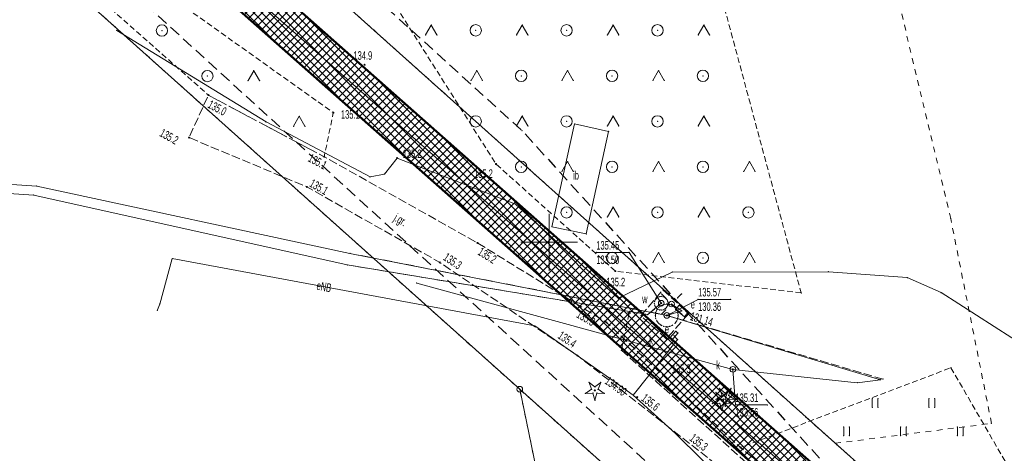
# Model space of a CAD drawing. Extents: x 6456700 to 6518119, y 5963420 to 5980059.
# Tile 110 of 256: x 6512072 to 6512159, y 5964630 to 5964669. Entities that reach past the tile are written whole.
import ezdxf
from ezdxf.enums import TextEntityAlignment as Align

# ---------------------------------------------------------------- set-up
doc = ezdxf.new("R2010")
doc.units = 0
doc.header["$MEASUREMENT"] = 0
for name, pattern in [('L_0_03', [1, 0.5, -0.5]), ('L_0_04', [1.5, 1, -0.5]), ('L_0_52', [1, 0.75, -0.25]), ('L_0_5A', [0.75, 0.5, -0.25])]:
    doc.linetypes.add(name, pattern=pattern)
doc.layers.get('0').update_dxf_attribs({"color": 2, "linetype": 'CONTINUOUS', "lineweight": 5})
for name, color, linetype, lineweight in [('18mm Kreska ciągła', 7, 'CONTINUOUS', 18), ('202_punkt_graniczny', 7, 'CONTINUOUS', 18), ('218_kontur_uzytku_gruntowego', 96, 'L_0_03', 18), ('219_dzialka_ewidencyjna', 7, 'CONTINUOUS', 18), ('50mm Kreska ciągła', 7, 'CONTINUOUS', 50), ('9mm Kreska ciągła', 252, 'CONTINUOUS', 9), ('drzewo_iglaste', 7, 'CONTINUOUS', 18), ('inna_budowla', 7, 'CONTINUOUS', 18), ('inna_budowla_Atr17', 7, 'CONTINUOUS', 18), ('jezdnia', 7, 'CONTINUOUS', 18), ('jezdnia_Atr17', 7, 'CONTINUOUS', 18), ('komora_podziemna', 7, 'CONTINUOUS', 18), ('komora_podziemna_Atr17', 7, 'CONTINUOUS', 18), ('latarnia', 7, 'CONTINUOUS', 18), ('ogrodzenie_trwale', 7, 'CONTINUOUS', 18), ('pikieta_naturalna', 7, 'CONTINUOUS', 18), ('pikieta_naturalna_Atr2', 7, 'CONTINUOUS', 18), ('przewod_elektroenergetyczny_podziemny', 7, 'CONTINUOUS', 18), ('przewod_elektroenergetyczny_podziemny_Atr1', 7, 'CONTINUOUS', 18), ('przewod_kanalizacyjny', 7, 'CONTINUOUS', 18), ('przewod_kanalizacyjny___ob__projektowany', 7, 'CONTINUOUS', 18), ('przewod_wodociagowy', 7, 'CONTINUOUS', 18), ('przewod_wodociagowy___ob__projektowany', 7, 'CONTINUOUS', 18), ('rzedna', 7, 'CONTINUOUS', 18), ('rzedna_Atr2', 7, 'CONTINUOUS', 18), ('rzedna_Atr3', 7, 'CONTINUOUS', 18), ('siatka_krzyrzy', 7, 'CONTINUOUS', 18), ('studnia_kanalizacyjna', 7, 'CONTINUOUS', 18), ('studnia_kanalizacyjna_Atr17', 7, 'CONTINUOUS', 18), ('szafa_elektroenergetyczna_lub_kontener', 7, 'CONTINUOUS', 18), ('szafa_elektroenergetyczna_lub_kontener_Atr17', 7, 'CONTINUOUS', 18), ('teren_zalesiony', 7, 'CONTINUOUS', 18), ('trawnik', 7, 'CONTINUOUS', 18), ('Zakres', 7, 'CONTINUOUS', 18)]:
    doc.layers.add(name, color=color, linetype=linetype, lineweight=lineweight)
doc.styles.get("Standard").update_dxf_attribs({"font": 'txt', "width": 0.75})

# ---------------------------------------------------------------- blocks, each defined once
blk = doc.blocks.new('mdcp_nowa')
at = {"layer": 'drzewo_iglaste', "linetype": 'Continuous', "lineweight": 18, "true_color": 0x009900}
for points in [[(6494854.03, 5981086.93, 1), (6494854.03, 5981087.03, 1)], [(6494865.51, 5981086.4, 1), (6494865.51, 5981086.5, 1)], [(6494865.2, 5981086.04, 1), (6494865.2, 5981086.14, 1)]]:
    blk.add_hatch(color=94, dxfattribs=at).paths.add_polyline_path(points)
at = {"layer": 'pikieta_naturalna', "linetype": 'Continuous', "lineweight": 18, "true_color": 0x000000}
for points in [[(6494833.76, 5981115.555, 1), (6494833.76, 5981115.645, 1)], [(6494820.02, 5981112.885, 1), (6494820.02, 5981112.975, 1)], [(6494831.01, 5981111.345, 1), (6494831.01, 5981111.435, 1)], [(6494818.31, 5981109.155, 1), (6494818.31, 5981109.245, 1)], [(6494830.21, 5981107.475, 1), (6494830.21, 5981107.565, 1)], [(6494836.62, 5981107.355, 1), (6494836.62, 5981107.445, 1)], [(6494845.33, 5981106.835, 1), (6494845.33, 5981106.925, 1)], [(6494828.68, 5981104.825, 1), (6494828.68, 5981104.915, 1)], [(6494843.7, 5981099.895, 1), (6494843.7, 5981099.985, 1)], [(6494840.38, 5981098.185, 1), (6494840.38, 5981098.275, 1)], [(6494855.83, 5981097.425, 1), (6494855.83, 5981097.515, 1)], [(6494855.06, 5981092.905, 1), (6494855.06, 5981092.995, 1)], [(6494852.5, 5981089.995, 1), (6494852.5, 5981090.085, 1)], [(6494860.01, 5981089.145, 1), (6494860.01, 5981089.235, 1)], [(6494857.76, 5981086.345, 1), (6494857.76, 5981086.435, 1)], [(6494866.84, 5981081.915, 1), (6494866.84, 5981082.005, 1)]]:
    blk.add_hatch(color=18, dxfattribs=at).paths.add_polyline_path(points)
at = {"layer": 'rzedna', "linetype": 'Continuous', "lineweight": 18, "true_color": 0x000000}
for points in [[(6494859.87, 5981094.595, 1), (6494859.87, 5981094.685, 1)], [(6494860.36, 5981093.525, 1), (6494860.36, 5981093.615, 1)], [(6494866.18, 5981088.785, 1), (6494866.18, 5981088.875, 1)], [(6494855.91, 5981087.585, 1), (6494855.91, 5981087.675, 1)]]:
    blk.add_hatch(color=18, dxfattribs=at).paths.add_polyline_path(points)
at = {"layer": '202_punkt_graniczny', "color": 7, "linetype": 'Continuous', "lineweight": 18}
blk.add_circle((6494847.42, 5981087.08), 0.25, dxfattribs=at)
at = {"layer": '202_punkt_graniczny'}
blk.add_point((6494847.42, 5981087.08), dxfattribs=at)
at = {"layer": '218_kontur_uzytku_gruntowego', "lineweight": 18, "flags": 128}
for points in [[(6494885.35, 5981102.08), (6494875.689, 5981142.38)], [(6494875.19, 5981082.33), (6494810.28, 5981140.37)], [(6494800.28, 5981129.22), (6494847.42, 5981087.08)], [(6494888.94, 5981084.08), (6494885.35, 5981102.08)], [(6494847.42, 5981087.08), (6494874.6, 5981062.79)], [(6494854.86, 5981051.1), (6494847.42, 5981087.08)], [(6494875.19, 5981082.33), (6494888.94, 5981084.08)], [(6494884.63, 5981073.89), (6494875.19, 5981082.33)]]:
    blk.add_lwpolyline(points, dxfattribs=at)
at = {"layer": '218_kontur_uzytku_gruntowego'}
for p in [(6494885.35, 5981102.08), (6494885.35, 5981102.08), (6494847.42, 5981087.08), (6494847.42, 5981087.08), (6494847.42, 5981087.08), (6494847.42, 5981087.08), (6494888.94, 5981084.08), (6494888.94, 5981084.08), (6494875.19, 5981082.33), (6494875.19, 5981082.33), (6494875.19, 5981082.33), (6494875.19, 5981082.33)]:
    blk.add_point(p, dxfattribs=at)
at = {"layer": '219_dzialka_ewidencyjna', "color": 3, "linetype": 'Continuous', "lineweight": 18, "flags": 128}
for points in [[(6494810.28, 5981140.37), (6494884.63, 5981073.89)], [(6494800.28, 5981129.22), (6494847.42, 5981087.08)], [(6494847.42, 5981087.08), (6494874.6, 5981062.79)], [(6494847.42, 5981087.08), (6494854.86, 5981051.1)]]:
    blk.add_lwpolyline(points, dxfattribs=at)
at = {"layer": '219_dzialka_ewidencyjna', "color": 3}
blk.add_point((6494847.42, 5981087.08), dxfattribs=at)
blk.add_point((6494847.42, 5981087.08), dxfattribs=at)
blk.add_point((6494847.42, 5981087.08), dxfattribs=at)
at = {"layer": 'drzewo_iglaste', "color": 94, "linetype": 'Continuous', "lineweight": 13, "flags": 128}
for points in [[(6494853.202, 5981086.712), (6494853.747, 5981087.073)], [(6494853.747, 5981087.073), (6494853.518, 5981087.686)], [(6494853.518, 5981087.686), (6494854.03, 5981087.279)], [(6494854.03, 5981087.279), (6494854.542, 5981087.686)], [(6494854.542, 5981087.686), (6494854.313, 5981087.073)], [(6494854.313, 5981087.073), (6494854.858, 5981086.712)], [(6494865.227, 5981086.543), (6494864.998, 5981087.156)], [(6494864.998, 5981087.156), (6494865.51, 5981086.749)], [(6494865.51, 5981086.749), (6494866.022, 5981087.156)], [(6494866.022, 5981087.156), (6494865.793, 5981086.543)], [(6494853.855, 5981086.74), (6494853.202, 5981086.712)], [(6494854.03, 5981086.11), (6494853.855, 5981086.74)], [(6494854.205, 5981086.74), (6494854.03, 5981086.11)], [(6494854.858, 5981086.712), (6494854.205, 5981086.74)], [(6494864.682, 5981086.182), (6494865.227, 5981086.543)], [(6494865.335, 5981086.21), (6494864.682, 5981086.182)], [(6494864.917, 5981086.183), (6494864.688, 5981086.796)], [(6494864.688, 5981086.796), (6494865.2, 5981086.389)], [(6494865.2, 5981086.389), (6494865.712, 5981086.796)], [(6494865.51, 5981085.58), (6494865.335, 5981086.21)], [(6494865.712, 5981086.796), (6494865.483, 5981086.183)], [(6494865.685, 5981086.21), (6494865.51, 5981085.58)], [(6494866.338, 5981086.182), (6494865.685, 5981086.21)], [(6494865.793, 5981086.543), (6494866.338, 5981086.182)], [(6494864.372, 5981085.822), (6494864.917, 5981086.183)], [(6494865.025, 5981085.85), (6494864.372, 5981085.822)], [(6494865.2, 5981085.22), (6494865.025, 5981085.85)], [(6494865.375, 5981085.85), (6494865.2, 5981085.22)], [(6494866.028, 5981085.822), (6494865.375, 5981085.85)], [(6494865.483, 5981086.183), (6494866.028, 5981085.822)]]:
    blk.add_lwpolyline(points, dxfattribs=at)
at = {"layer": 'drzewo_iglaste', "color": 94, "linetype": 'Continuous', "lineweight": 18}
for centre in [(6494854.03, 5981086.98), (6494865.51, 5981086.45), (6494865.2, 5981086.09)]:
    blk.add_circle(centre, 0.05, dxfattribs=at)
at = {"layer": 'drzewo_iglaste'}
for p in [(6494853.518, 5981087.686), (6494853.518, 5981087.686), (6494853.747, 5981087.073), (6494853.747, 5981087.073), (6494854.03, 5981087.279), (6494854.03, 5981087.279), (6494854.313, 5981087.073), (6494854.313, 5981087.073), (6494854.542, 5981087.686), (6494854.542, 5981087.686), (6494864.998, 5981087.156), (6494864.998, 5981087.156), (6494866.022, 5981087.156), (6494866.022, 5981087.156), (6494853.202, 5981086.712), (6494853.202, 5981086.712), (6494853.855, 5981086.74), (6494853.855, 5981086.74), (6494854.03, 5981086.98), (6494854.205, 5981086.74), (6494854.205, 5981086.74), (6494854.858, 5981086.712), (6494854.858, 5981086.712), (6494864.688, 5981086.796), (6494864.688, 5981086.796), (6494865.2, 5981086.389), (6494865.2, 5981086.389), (6494865.227, 5981086.543), (6494865.227, 5981086.543), (6494865.335, 5981086.21), (6494865.335, 5981086.21), (6494865.51, 5981086.749), (6494865.51, 5981086.749), (6494865.51, 5981086.45), (6494865.685, 5981086.21), (6494865.685, 5981086.21), (6494865.712, 5981086.796), (6494865.712, 5981086.796), (6494865.793, 5981086.543), (6494865.793, 5981086.543), (6494854.03, 5981086.11), (6494854.03, 5981086.11), (6494864.372, 5981085.822), (6494864.372, 5981085.822), (6494864.682, 5981086.182), (6494864.682, 5981086.182), (6494864.917, 5981086.183), (6494864.917, 5981086.183), (6494865.025, 5981085.85), (6494865.025, 5981085.85), (6494865.2, 5981086.09), (6494865.375, 5981085.85), (6494865.375, 5981085.85), (6494865.483, 5981086.183), (6494865.483, 5981086.183), (6494865.51, 5981085.58), (6494865.51, 5981085.58), (6494866.028, 5981085.822), (6494866.028, 5981085.822), (6494866.338, 5981086.182), (6494866.338, 5981086.182), (6494865.2, 5981085.22), (6494865.2, 5981085.22)]:
    blk.add_point(p, dxfattribs=at)
at = {"layer": 'inna_budowla', "color": 7, "linetype": 'Continuous', "lineweight": 18, "flags": 128}
blk.add_lwpolyline([(6494855.24, 5981109.74), (6494853.27, 5981100.73), (6494850.25, 5981101.37), (6494852.25, 5981110.4)], close=True, dxfattribs=at)
at = {"layer": 'inna_budowla'}
for p in [(6494852.25, 5981110.4), (6494855.24, 5981109.74), (6494850.25, 5981101.37), (6494853.27, 5981100.73)]:
    blk.add_point(p, dxfattribs=at)
at = {"layer": 'jezdnia', "color": 7, "linetype": 'L_0_52', "lineweight": 18, "flags": 128}
blk.add_lwpolyline([(6494882.58, 5981059.01), (6494875.27, 5981069.54), (6494873.23, 5981071.73), (6494864.31, 5981080.79), (6494852.5, 5981090.04), (6494840.38, 5981098.23), (6494828.68, 5981104.87), (6494818.31, 5981109.2), (6494820.02, 5981112.93), (6494830.21, 5981107.52), (6494843.7, 5981099.94), (6494855.06, 5981092.95), (6494866.84, 5981081.96), (6494875.24, 5981075.18), (6494884.95, 5981060.87)], close=True, dxfattribs=at)
at = {"layer": 'jezdnia'}
for p in [(6494820.02, 5981112.93), (6494818.31, 5981109.2), (6494830.21, 5981107.52), (6494828.68, 5981104.87), (6494843.7, 5981099.94), (6494840.38, 5981098.23), (6494855.06, 5981092.95), (6494852.5, 5981090.04), (6494866.84, 5981081.96)]:
    blk.add_point(p, dxfattribs=at)
at = {"layer": 'komora_podziemna', "color": 1, "linetype": 'Continuous', "lineweight": 18, "flags": 128}
blk.add_lwpolyline([(6494861.34, 5981092.01), (6494860.8, 5981091.39), (6494860.61, 5981091.56), (6494861.15, 5981092.18)], close=True, dxfattribs=at)
at = {"layer": 'komora_podziemna', "color": 5, "linetype": 'Continuous', "lineweight": 13}
blk.add_circle((6494859.87, 5981094.64), 0.25, dxfattribs=at)
at = {"layer": 'komora_podziemna'}
for p in [(6494859.87, 5981094.64), (6494860.61, 5981091.56), (6494861.15, 5981092.18), (6494861.34, 5981092.01), (6494860.8, 5981091.39)]:
    blk.add_point(p, dxfattribs=at)
at = {"layer": 'latarnia', "color": 7, "linetype": 'Continuous', "lineweight": 13, "flags": 128}
for points in [[(6494860.25, 5981095.101), (6494859.897, 5981095.454)], [(6494861.311, 5981095.101), (6494861.664, 5981095.454)], [(6494860.25, 5981094.04), (6494859.897, 5981093.687)], [(6494861.311, 5981094.04), (6494861.664, 5981093.687)]]:
    blk.add_lwpolyline(points, dxfattribs=at)
at = {"layer": 'latarnia', "color": 7, "linetype": 'Continuous', "lineweight": 13}
blk.add_circle((6494860.78, 5981094.57), 0.25, dxfattribs=at)
at = {"layer": 'latarnia'}
for p in [(6494859.897, 5981095.454), (6494860.25, 5981095.101), (6494861.311, 5981095.101), (6494861.664, 5981095.454), (6494860.25, 5981094.04), (6494860.78, 5981094.57), (6494861.311, 5981094.04), (6494859.897, 5981093.687), (6494861.664, 5981093.687)]:
    blk.add_point(p, dxfattribs=at)
at = {"layer": 'ogrodzenie_trwale'}
for p in [(6494860.02, 5981095.82), (6494858.08, 5981093.54), (6494862.29, 5981093.74), (6494860.32, 5981091.5)]:
    blk.add_point(p, dxfattribs=at)
at = {"layer": 'pikieta_naturalna', "color": 7, "linetype": 'Continuous', "lineweight": 18}
for centre in [(6494833.76, 5981115.6), (6494820.02, 5981112.93), (6494831.01, 5981111.39), (6494818.31, 5981109.2), (6494830.21, 5981107.52), (6494836.62, 5981107.4), (6494845.33, 5981106.88), (6494828.68, 5981104.87), (6494843.7, 5981099.94), (6494840.38, 5981098.23), (6494855.83, 5981097.47), (6494855.06, 5981092.95), (6494852.5, 5981090.04), (6494860.01, 5981089.19), (6494857.76, 5981086.39), (6494866.84, 5981081.96)]:
    blk.add_circle(centre, 0.045, dxfattribs=at)
at = {"layer": 'pikieta_naturalna'}
for p in [(6494833.76, 5981115.6), (6494820.02, 5981112.93), (6494831.01, 5981111.39), (6494818.31, 5981109.2), (6494830.21, 5981107.52), (6494836.62, 5981107.4), (6494845.33, 5981106.88), (6494828.68, 5981104.87), (6494843.7, 5981099.94), (6494840.38, 5981098.23), (6494855.83, 5981097.47), (6494855.06, 5981092.95), (6494852.5, 5981090.04), (6494860.01, 5981089.19), (6494857.76, 5981086.39), (6494866.84, 5981081.96)]:
    blk.add_point(p, dxfattribs=at)
at = {"layer": 'przewod_elektroenergetyczny_podziemny', "color": 1, "linetype": 'Continuous', "lineweight": 18, "flags": 128}
for points in [[(6494811.95, 5981118.62), (6494825.09, 5981110.58), (6494834.24, 5981105.74), (6494835.51, 5981105.99), (6494836.62, 5981107.4), (6494847.04, 5981103.36), (6494856.09, 5981095.08), (6494860.84, 5981097.38), (6494874.59, 5981097.41), (6494881.52, 5981096.9), (6494884.5, 5981095.58), (6494898.51, 5981086.63), (6494903.91, 5981085.06), (6494904.59, 5981085.03)], [(6494848.76, 5981092.64), (6494816.83, 5981098.57), (6494815.74, 5981094.57), (6494815.51, 5981094.01)], [(6494860.36, 5981093.57), (6494861.68, 5981093.96), (6494860.78, 5981094.57)], [(6494855.91, 5981087.63), (6494848.76, 5981092.64)], [(6494860.99, 5981091.79), (6494861.31, 5981091.45), (6494857.41, 5981086.55)], [(6494861.13, 5981083.19), (6494857.41, 5981086.55), (6494855.91, 5981087.63)], [(6494871.11, 5981073.38), (6494868.17, 5981076.26), (6494861.13, 5981083.19)]]:
    blk.add_lwpolyline(points, dxfattribs=at)
at = {"layer": 'przewod_elektroenergetyczny_podziemny'}
for p in [(6494811.95, 5981118.62), (6494825.09, 5981110.58), (6494836.62, 5981107.4), (6494834.24, 5981105.74), (6494835.51, 5981105.99), (6494847.04, 5981103.36), (6494816.83, 5981098.57), (6494860.84, 5981097.38), (6494874.59, 5981097.41), (6494881.52, 5981096.9), (6494856.09, 5981095.08), (6494884.5, 5981095.58), (6494815.51, 5981094.01), (6494815.74, 5981094.57), (6494860.78, 5981094.57), (6494860.36, 5981093.57), (6494861.68, 5981093.96), (6494848.76, 5981092.64), (6494848.76, 5981092.64), (6494860.99, 5981091.79), (6494861.31, 5981091.45), (6494855.91, 5981087.63), (6494855.91, 5981087.63), (6494857.41, 5981086.55), (6494857.41, 5981086.55), (6494861.13, 5981083.19), (6494861.13, 5981083.19)]:
    blk.add_point(p, dxfattribs=at)
at = {"layer": 'przewod_kanalizacyjny', "color": 34, "linetype": 'Continuous', "lineweight": 18, "flags": 128}
for points in [[(6494702.78, 5981139.34), (6494717.78, 5981133.25), (6494741.48, 5981120.97), (6494799.16, 5981105.32), (6494804.91, 5981104.94), (6494832.47, 5981099.02), (6494860.36, 5981093.57)], [(6494838.36, 5981096.41), (6494866.18, 5981088.83)], [(6494879.18, 5981087.91), (6494860.36, 5981093.57)], [(6494866.18, 5981088.83), (6494877.12, 5981087.65), (6494879.18, 5981087.91)]]:
    blk.add_lwpolyline(points, dxfattribs=at)
at = {"layer": 'przewod_kanalizacyjny'}
for p in [(6494804.91, 5981104.94), (6494832.47, 5981099.02), (6494838.36, 5981096.41), (6494860.36, 5981093.57), (6494860.36, 5981093.57), (6494866.18, 5981088.83), (6494866.18, 5981088.83), (6494877.12, 5981087.65), (6494879.18, 5981087.91), (6494879.18, 5981087.91)]:
    blk.add_point(p, dxfattribs=at)
at = {"layer": 'przewod_kanalizacyjny___ob__projektowany', "color": 34, "linetype": 'L_0_52', "lineweight": 18, "flags": 128}
for points in [[(6494832.47, 5981099.02), (6494860.36, 5981093.57)], [(6494858.08, 5981093.54), (6494860.02, 5981095.82)], [(6494860.02, 5981095.82), (6494862.29, 5981093.74)], [(6494860.32, 5981091.5), (6494858.08, 5981093.54)], [(6494862.29, 5981093.74), (6494860.32, 5981091.5)], [(6494879.38, 5981087.97), (6494860.36, 5981093.57)]]:
    blk.add_lwpolyline(points, dxfattribs=at)
blk.add_lwpolyline([(6494861.36, 5981093.57), (6494861.33, 5981093.31), (6494861.23, 5981093.07), (6494861.07, 5981092.86), (6494860.86, 5981092.7), (6494860.62, 5981092.6), (6494860.36, 5981092.57), (6494860.1, 5981092.6), (6494859.86, 5981092.7), (6494859.65, 5981092.86), (6494859.49, 5981093.07), (6494859.39, 5981093.31), (6494859.36, 5981093.57), (6494859.39, 5981093.83), (6494859.49, 5981094.07), (6494859.65, 5981094.28), (6494859.86, 5981094.44), (6494860.1, 5981094.54), (6494860.36, 5981094.57), (6494860.62, 5981094.54), (6494860.86, 5981094.44), (6494861.07, 5981094.28), (6494861.23, 5981094.07), (6494861.33, 5981093.83)], close=True, dxfattribs=at)
at = {"layer": 'przewod_kanalizacyjny___ob__projektowany'}
for p in [(6494832.47, 5981099.02), (6494860.02, 5981095.82), (6494860.02, 5981095.82), (6494859.49, 5981094.07), (6494859.65, 5981094.28), (6494859.86, 5981094.44), (6494860.1, 5981094.54), (6494860.36, 5981094.57), (6494860.62, 5981094.54), (6494860.86, 5981094.44), (6494861.07, 5981094.28), (6494861.23, 5981094.07), (6494858.08, 5981093.54), (6494858.08, 5981093.54), (6494859.36, 5981093.57), (6494859.39, 5981093.83), (6494859.39, 5981093.31), (6494860.36, 5981093.57), (6494860.36, 5981093.57), (6494861.33, 5981093.83), (6494861.33, 5981093.31), (6494861.36, 5981093.57), (6494862.29, 5981093.74), (6494862.29, 5981093.74), (6494859.49, 5981093.07), (6494859.65, 5981092.86), (6494859.86, 5981092.7), (6494860.1, 5981092.6), (6494860.36, 5981092.57), (6494860.62, 5981092.6), (6494860.86, 5981092.7), (6494861.07, 5981092.86), (6494861.23, 5981093.07), (6494860.32, 5981091.5), (6494860.32, 5981091.5), (6494879.38, 5981087.97)]:
    blk.add_point(p, dxfattribs=at)
at = {"layer": 'przewod_wodociagowy', "color": 5, "linetype": 'Continuous', "lineweight": 18, "flags": 128}
blk.add_lwpolyline([(6494703.34, 5981138.46), (6494703.87, 5981138.26), (6494717.48, 5981132.38), (6494741.28, 5981120.23), (6494798.93, 5981104.51), (6494804.64, 5981104.15), (6494832.23, 5981098.01), (6494858.69, 5981093.65), (6494859.87, 5981094.64)], dxfattribs=at)
at = {"layer": 'przewod_wodociagowy'}
for p in [(6494804.64, 5981104.15), (6494832.23, 5981098.01), (6494859.87, 5981094.64), (6494858.69, 5981093.65)]:
    blk.add_point(p, dxfattribs=at)
at = {"layer": 'przewod_wodociagowy___ob__projektowany', "color": 5, "linetype": 'L_0_52', "lineweight": 18, "flags": 128}
for points in [[(6494832.23, 5981098.01), (6494858.69, 5981093.65)], [(6494858.69, 5981093.65), (6494859.87, 5981094.64)], [(6494857.07, 5981093.94), (6494856.37, 5981090.51)], [(6494857.13, 5981093.76), (6494856.94, 5981093.8)], [(6494856.37, 5981090.51), (6494874.96, 5981073.8)]]:
    blk.add_lwpolyline(points, dxfattribs=at)
blk.add_lwpolyline([(6494860.47, 5981094.64), (6494860.45, 5981094.49), (6494860.39, 5981094.34), (6494860.29, 5981094.22), (6494860.17, 5981094.12), (6494860.03, 5981094.06), (6494859.87, 5981094.04), (6494859.72, 5981094.06), (6494859.57, 5981094.12), (6494859.45, 5981094.22), (6494859.35, 5981094.34), (6494859.29, 5981094.49), (6494859.27, 5981094.64), (6494859.29, 5981094.8), (6494859.35, 5981094.94), (6494859.45, 5981095.06), (6494859.57, 5981095.16), (6494859.72, 5981095.22), (6494859.87, 5981095.24), (6494860.03, 5981095.22), (6494860.17, 5981095.16), (6494860.29, 5981095.06), (6494860.39, 5981094.94), (6494860.45, 5981094.8)], close=True, dxfattribs=at)
at = {"layer": 'przewod_wodociagowy___ob__projektowany'}
for p in [(6494832.23, 5981098.01), (6494859.35, 5981094.94), (6494859.45, 5981095.06), (6494859.57, 5981095.16), (6494859.72, 5981095.22), (6494859.87, 5981095.24), (6494860.03, 5981095.22), (6494860.17, 5981095.16), (6494860.29, 5981095.06), (6494860.39, 5981094.94), (6494859.27, 5981094.64), (6494859.29, 5981094.8), (6494859.29, 5981094.49), (6494859.35, 5981094.34), (6494859.45, 5981094.22), (6494859.57, 5981094.12), (6494859.72, 5981094.06), (6494859.87, 5981094.64), (6494859.87, 5981094.04), (6494860.03, 5981094.06), (6494860.17, 5981094.12), (6494860.29, 5981094.22), (6494860.39, 5981094.34), (6494860.45, 5981094.8), (6494860.45, 5981094.49), (6494860.47, 5981094.64), (6494856.94, 5981093.8), (6494857.07, 5981093.94), (6494857.13, 5981093.76), (6494858.69, 5981093.65), (6494858.69, 5981093.65), (6494856.37, 5981090.51), (6494856.37, 5981090.51)]:
    blk.add_point(p, dxfattribs=at)
at = {"layer": 'rzedna', "color": 7, "linetype": 'Continuous', "lineweight": 18}
for centre in [(6494859.87, 5981094.64), (6494860.36, 5981093.57), (6494866.18, 5981088.83), (6494855.91, 5981087.63)]:
    blk.add_circle(centre, 0.045, dxfattribs=at)
at = {"layer": 'rzedna'}
for p in [(6494859.87, 5981094.64), (6494859.87, 5981094.64), (6494860.36, 5981093.57), (6494860.36, 5981093.57), (6494860.36, 5981093.57), (6494866.18, 5981088.83), (6494866.18, 5981088.83), (6494855.91, 5981087.63)]:
    blk.add_point(p, dxfattribs=at)
at = {"layer": 'rzedna_Atr2', "color": 7, "linetype": 'Continuous', "lineweight": 18, "flags": 128}
for points in [[(6494859.87, 5981094.64), (6494857.04, 5981099.1), (6494854.154, 5981099.1)], [(6494860.36, 5981093.57), (6494863.12, 5981094.98), (6494865.979, 5981094.98)], [(6494866.18, 5981088.83), (6494866.4, 5981085.7), (6494869.222, 5981085.7)]]:
    blk.add_lwpolyline(points, dxfattribs=at)
at = {"layer": 'rzedna_Atr2'}
for p in [(6494854.154, 5981099.1), (6494857.04, 5981099.1), (6494863.12, 5981094.98), (6494863.12, 5981094.98), (6494865.979, 5981094.98), (6494865.979, 5981094.98), (6494859.87, 5981094.64), (6494860.36, 5981093.57), (6494860.36, 5981093.57), (6494866.18, 5981088.83), (6494866.18, 5981088.83), (6494866.4, 5981085.7), (6494866.4, 5981085.7), (6494869.222, 5981085.7), (6494869.222, 5981085.7)]:
    blk.add_point(p, dxfattribs=at)
at = {"layer": 'siatka_krzyrzy', "linetype": 'Continuous', "lineweight": 18, "flags": 128}
for points in [[(6494850, 5981097.5), (6494850, 5981102.5)], [(6494847.5, 5981100), (6494852.5, 5981100)]]:
    blk.add_lwpolyline(points, dxfattribs=at)
at = {"layer": 'studnia_kanalizacyjna', "color": 34, "linetype": 'Continuous', "lineweight": 13}
for centre in [(6494860.36, 5981093.57), (6494866.18, 5981088.83)]:
    blk.add_circle(centre, 0.25, dxfattribs=at)
at = {"layer": 'studnia_kanalizacyjna'}
for p in [(6494860.36, 5981093.57), (6494866.18, 5981088.83)]:
    blk.add_point(p, dxfattribs=at)
at = {"layer": 'szafa_elektroenergetyczna_lub_kontener', "color": 1, "linetype": 'Continuous', "lineweight": 13, "flags": 128}
for points in [[(6494861.135, 5981094.086), (6494861.454, 5981094.471)], [(6494861.135, 5981094.086), (6494861.906, 5981093.449)], [(6494861.454, 5981094.471), (6494862.225, 5981093.834)], [(6494861.906, 5981093.449), (6494862.225, 5981093.834)]]:
    blk.add_lwpolyline(points, dxfattribs=at)
at = {"layer": 'szafa_elektroenergetyczna_lub_kontener'}
for p in [(6494861.135, 5981094.086), (6494861.135, 5981094.086), (6494861.454, 5981094.471), (6494861.454, 5981094.471), (6494861.906, 5981093.449), (6494861.906, 5981093.449), (6494862.225, 5981093.834), (6494862.225, 5981093.834)]:
    blk.add_point(p, dxfattribs=at)
at = {"layer": 'teren_zalesiony', "color": 7, "linetype": 'L_0_5A', "lineweight": 18, "flags": 128}
for points in [[(6494872.19, 5981095.54), (6494855.83, 5981097.47), (6494845.33, 5981106.88), (6494836.82, 5981120.26), (6494828.12, 5981129.71), (6494819.54, 5981132.65), (6494802.27, 5981146.79), (6494790.45, 5981160.62), (6494777.93, 5981169.52), (6494764.89, 5981183.26), (6494749.38, 5981196.24), (6494734.96, 5981210.75), (6494728.54, 5981216.75), (6494735.43, 5981221.53), (6494735.01, 5981224.69), (6494722.19, 5981222.39), (6494712.46, 5981224.52), (6494714.22, 5981236.42), (6494712.82, 5981273.82), (6494713.85, 5981296.4), (6494713.31, 5981300.28), (6494735.77, 5981301.14), (6494811.66, 5981185.02), (6494865.53, 5981120.26)], [(6494830.21, 5981107.52), (6494820.02, 5981112.93), (6494796.83, 5981133.44), (6494784.84, 5981143.92), (6494787.68, 5981151.42), (6494795.37, 5981142.53), (6494802.06, 5981134.01), (6494809.98, 5981129.73), (6494817.89, 5981120.71), (6494831.01, 5981111.39)]]:
    blk.add_lwpolyline(points, close=True, dxfattribs=at)
at = {"layer": 'teren_zalesiony', "color": 7, "linetype": 'Continuous', "lineweight": 18, "flags": 128}
for points in [[(6494839.133, 5981118.223), (6494839.633, 5981119.089)], [(6494839.633, 5981119.089), (6494840.133, 5981118.223)], [(6494847.133, 5981118.223), (6494847.633, 5981119.089)], [(6494847.633, 5981119.089), (6494848.133, 5981118.223)], [(6494855.133, 5981118.223), (6494855.633, 5981119.089)], [(6494855.633, 5981119.089), (6494856.133, 5981118.223)], [(6494863.133, 5981118.223), (6494863.633, 5981119.089)], [(6494863.633, 5981119.089), (6494864.133, 5981118.223)], [(6494823.513, 5981114.203), (6494824.013, 5981115.069)], [(6494824.013, 5981115.069), (6494824.513, 5981114.203)], [(6494843.133, 5981114.223), (6494843.633, 5981115.089)], [(6494843.633, 5981115.089), (6494844.133, 5981114.223)], [(6494851.133, 5981114.223), (6494851.633, 5981115.089)], [(6494851.633, 5981115.089), (6494852.133, 5981114.223)], [(6494859.133, 5981114.223), (6494859.633, 5981115.089)], [(6494859.633, 5981115.089), (6494860.133, 5981114.223)], [(6494827.513, 5981110.203), (6494828.013, 5981111.069)], [(6494828.013, 5981111.069), (6494828.513, 5981110.203)], [(6494847.133, 5981110.223), (6494847.633, 5981111.089)], [(6494847.633, 5981111.089), (6494848.133, 5981110.223)], [(6494855.133, 5981110.223), (6494855.633, 5981111.089)], [(6494855.633, 5981111.089), (6494856.133, 5981110.223)], [(6494863.133, 5981110.223), (6494863.633, 5981111.089)], [(6494863.633, 5981111.089), (6494864.133, 5981110.223)], [(6494851.133, 5981106.223), (6494851.633, 5981107.089)], [(6494851.633, 5981107.089), (6494852.133, 5981106.223)], [(6494859.133, 5981106.223), (6494859.633, 5981107.089)], [(6494859.633, 5981107.089), (6494860.133, 5981106.223)], [(6494867.133, 5981106.223), (6494867.633, 5981107.089)], [(6494867.633, 5981107.089), (6494868.133, 5981106.223)], [(6494855.133, 5981102.223), (6494855.633, 5981103.089)], [(6494855.633, 5981103.089), (6494856.133, 5981102.223)], [(6494863.133, 5981102.223), (6494863.633, 5981103.089)], [(6494863.633, 5981103.089), (6494864.133, 5981102.223)], [(6494859.133, 5981098.223), (6494859.633, 5981099.089)], [(6494859.633, 5981099.089), (6494860.133, 5981098.223)], [(6494867.133, 5981098.223), (6494867.633, 5981099.089)], [(6494867.633, 5981099.089), (6494868.133, 5981098.223)]]:
    blk.add_lwpolyline(points, dxfattribs=at)
at = {"layer": 'teren_zalesiony', "color": 7, "linetype": 'Continuous', "lineweight": 18}
for centre in [(6494815.926, 5981118.606), (6494843.546, 5981118.626), (6494851.546, 5981118.626), (6494859.546, 5981118.626), (6494819.926, 5981114.606), (6494847.546, 5981114.626), (6494855.546, 5981114.626), (6494863.546, 5981114.626), (6494843.546, 5981110.626), (6494851.546, 5981110.626), (6494859.546, 5981110.626), (6494847.546, 5981106.626), (6494855.546, 5981106.626), (6494863.546, 5981106.626), (6494851.546, 5981102.626), (6494859.546, 5981102.626), (6494867.546, 5981102.626), (6494855.546, 5981098.626), (6494863.546, 5981098.626)]:
    blk.add_circle(centre, 0.5, dxfattribs=at)
at = {"layer": 'teren_zalesiony'}
for p in [(6494815.926, 5981118.606), (6494839.633, 5981119.089), (6494839.633, 5981119.089), (6494843.546, 5981118.626), (6494847.633, 5981119.089), (6494847.633, 5981119.089), (6494851.546, 5981118.626), (6494855.633, 5981119.089), (6494855.633, 5981119.089), (6494859.546, 5981118.626), (6494863.633, 5981119.089), (6494863.633, 5981119.089), (6494839.133, 5981118.223), (6494840.133, 5981118.223), (6494847.133, 5981118.223), (6494848.133, 5981118.223), (6494855.133, 5981118.223), (6494856.133, 5981118.223), (6494863.133, 5981118.223), (6494864.133, 5981118.223), (6494824.013, 5981115.069), (6494824.013, 5981115.069), (6494843.633, 5981115.089), (6494843.633, 5981115.089), (6494851.633, 5981115.089), (6494851.633, 5981115.089), (6494859.633, 5981115.089), (6494859.633, 5981115.089), (6494819.926, 5981114.606), (6494823.513, 5981114.203), (6494824.513, 5981114.203), (6494843.133, 5981114.223), (6494844.133, 5981114.223), (6494847.546, 5981114.626), (6494851.133, 5981114.223), (6494852.133, 5981114.223), (6494855.546, 5981114.626), (6494859.133, 5981114.223), (6494860.133, 5981114.223), (6494863.546, 5981114.626), (6494820.02, 5981112.93), (6494831.01, 5981111.39), (6494828.013, 5981111.069), (6494828.013, 5981111.069), (6494843.546, 5981110.626), (6494847.633, 5981111.089), (6494847.633, 5981111.089), (6494851.546, 5981110.626), (6494855.633, 5981111.089), (6494855.633, 5981111.089), (6494859.546, 5981110.626), (6494863.633, 5981111.089), (6494863.633, 5981111.089), (6494827.513, 5981110.203), (6494828.513, 5981110.203), (6494847.133, 5981110.223), (6494848.133, 5981110.223), (6494855.133, 5981110.223), (6494856.133, 5981110.223), (6494863.133, 5981110.223), (6494864.133, 5981110.223), (6494830.21, 5981107.52), (6494851.633, 5981107.089), (6494851.633, 5981107.089), (6494859.633, 5981107.089), (6494859.633, 5981107.089), (6494867.633, 5981107.089), (6494867.633, 5981107.089), (6494845.33, 5981106.88), (6494847.546, 5981106.626), (6494851.133, 5981106.223), (6494852.133, 5981106.223), (6494855.546, 5981106.626), (6494859.133, 5981106.223), (6494860.133, 5981106.223), (6494863.546, 5981106.626), (6494867.133, 5981106.223), (6494868.133, 5981106.223), (6494855.633, 5981103.089), (6494855.633, 5981103.089), (6494863.633, 5981103.089), (6494863.633, 5981103.089), (6494851.546, 5981102.626), (6494855.133, 5981102.223), (6494856.133, 5981102.223), (6494859.546, 5981102.626), (6494863.133, 5981102.223), (6494864.133, 5981102.223), (6494867.546, 5981102.626), (6494855.546, 5981098.626), (6494859.633, 5981099.089), (6494859.633, 5981099.089), (6494863.546, 5981098.626), (6494867.633, 5981099.089), (6494867.633, 5981099.089), (6494855.83, 5981097.47), (6494859.133, 5981098.223), (6494860.133, 5981098.223), (6494867.133, 5981098.223), (6494868.133, 5981098.223), (6494872.19, 5981095.54)]:
    blk.add_point(p, dxfattribs=at)
at = {"layer": 'trawnik', "color": 7, "linetype": 'L_0_5A', "lineweight": 18, "flags": 128}
blk.add_lwpolyline([(6494885.37, 5981088.97), (6494899.82, 5981064.08), (6494909.79, 5981060.17), (6494912, 5981054.63), (6494914.18, 5981048.97), (6494913.31, 5981038.29), (6494912.21, 5981023.92), (6494911.52, 5981023.9), (6494908.85, 5981029.59), (6494898.92, 5981042.35), (6494891.08, 5981052.78), (6494884.95, 5981060.87), (6494875.24, 5981075.18), (6494866.84, 5981081.96)], close=True, dxfattribs=at)
at = {"layer": 'trawnik', "color": 7, "linetype": 'Continuous', "lineweight": 13, "flags": 128}
for points in [[(6494878.439, 5981085.499), (6494878.439, 5981086.249)], [(6494878.939, 5981085.499), (6494878.939, 5981086.249)], [(6494883.439, 5981085.499), (6494883.439, 5981086.249)], [(6494883.939, 5981085.499), (6494883.939, 5981086.249)], [(6494875.939, 5981082.999), (6494875.939, 5981083.749)], [(6494876.439, 5981082.999), (6494876.439, 5981083.749)], [(6494880.939, 5981082.999), (6494880.939, 5981083.749)], [(6494881.439, 5981082.999), (6494881.439, 5981083.749)], [(6494885.939, 5981082.999), (6494885.939, 5981083.749)], [(6494886.439, 5981082.999), (6494886.439, 5981083.749)]]:
    blk.add_lwpolyline(points, dxfattribs=at)
at = {"layer": 'trawnik'}
for p in [(6494885.37, 5981088.97), (6494878.439, 5981086.249), (6494878.939, 5981086.249), (6494883.439, 5981086.249), (6494883.939, 5981086.249), (6494878.439, 5981085.499), (6494878.939, 5981085.499), (6494883.439, 5981085.499), (6494883.939, 5981085.499), (6494875.939, 5981083.749), (6494876.439, 5981083.749), (6494880.939, 5981083.749), (6494881.439, 5981083.749), (6494885.939, 5981083.749), (6494886.439, 5981083.749), (6494875.939, 5981082.999), (6494876.439, 5981082.999), (6494880.939, 5981082.999), (6494881.439, 5981082.999), (6494885.939, 5981082.999), (6494886.439, 5981082.999), (6494866.84, 5981081.96)]:
    blk.add_point(p, dxfattribs=at)
at = {"layer": 'Zakres', "linetype": 'L_0_04', "lineweight": 25, "flags": 128}
blk.add_lwpolyline([(6495113.77, 5985050.22), (6495121.12, 5984877.07), (6495125.76, 5984757.87), (6495129.89, 5984649.81), (6495141.08, 5984611.3), (6495145.77, 5984544.53), (6495147.36, 5984487.27), (6495157.22, 5984392.07), (6495162.95, 5984387.45), (6495180.24, 5984384.16), (6495229.5, 5984386.61), (6495251.65, 5984373.41), (6495258.77, 5984357.12), (6495255.44, 5984330.44), (6495250.77, 5984304.39), (6495252.21, 5984282.78), (6495255.46, 5984256.45), (6495254.94, 5984238.25), (6495266.4, 5984211), (6495277.24, 5984182.33), (6495294.2, 5984133.19), (6495300.94, 5984095.37), (6495313.24, 5984037.69), (6495317.44, 5983978.18), (6495300.35, 5983922.18), (6495282.35, 5983883.38), (6495266.21, 5983862.23), (6495242.03, 5983839.67), (6495211.11, 5983816.86), (6495158.26, 5983772.66), (6495130.6, 5983651.16), (6495116.31, 5983543.43), (6495129.51, 5983346.73), (6495134.58, 5983264.71), (6495139.64, 5983186.97), (6495193.25, 5983077.94), (6495199.2, 5983041.97), (6495206.23, 5983026), (6495208.96, 5983004.88), (6495202.27, 5982979.48), (6495202.42, 5982950.13), (6495209.35, 5982897.38), (6495215.97, 5982850.34), (6495228.6, 5982809.97), (6495226.85, 5982778.82), (6495225.04, 5982750.56), (6495220.26, 5982723.37), (6495226.54, 5982679.97), (6495206.06, 5982669.48), (6495192.68, 5982657.71), (6495184.57, 5982648.65), (6495174.78, 5982624.58), (6495164.23, 5982604.61), (6495150.7, 5982588.3), (6495137.69, 5982582.43), (6495118.26, 5982573.75), (6495100.35, 5982558.42), (6495090.36, 5982544.99), (6495075.87, 5982519.06), (6495060.83, 5982499.68), (6495049.41, 5982485.49), (6495035.07, 5982459.7), (6495006.7, 5982406.64), (6494980.89, 5982351.84), (6494944.35, 5982293.29), (6494925.72, 5982250.11), (6494905.2, 5982190.37), (6494898.43, 5982153.5), (6494879.51, 5982063.89), (6494864.14, 5981992.66), (6494816.93, 5981768.61), (6494777.79, 5981577.7), (6494739.84, 5981394.72), (6494718.65, 5981297.89), (6494716.45, 5981237.31), (6494738.62, 5981208.21), (6494776.48, 5981173.06), (6494817.16, 5981137.44), (6494847.63, 5981109.8), (6494877.39, 5981077.08), (6494912.75, 5981030.55), (6494916.06, 5981014.71), (6494903.86, 5980957.01), (6494916.13, 5980953.51), (6494892.32, 5980927.59), (6494850.7, 5980858.8), (6494806.81, 5980779.89), (6494785.1, 5980753.49), (6494715.22, 5980723.29), (6494679.96, 5980686.78), (6494651.35, 5980651.29), (6494549.14, 5980683.24), (6494511.84, 5980659.66), (6494443.61, 5980630.33), (6494428.78, 5980598.6), (6494431.58, 5980579.46), (6494420.56, 5980549.76), (6494416.45, 5980528.2), (6494403.86, 5980507.16), (6494388.89, 5980482.96), (6494365.32, 5980407.99), (6494335.67, 5980315.15), (6494332.29, 5980297.41), (6494335.1, 5980278.18), (6494347.25, 5980254.84), (6494336.79, 5980250.09), (6494300.04, 5980271.34), (6494320.8, 5980301.43), (6494336.81, 5980349.17), (6494344.85, 5980380.92), (6494360.85, 5980437.13), (6494374.18, 5980476.38), (6494386.14, 5980498.84), (6494403.02, 5980528.52), (6494411.33, 5980563.19), (6494420.84, 5980586.25), (6494420.25, 5980601.11), (6494434.95, 5980635.94), (6494446.75, 5980644.99), (6494465.77, 5980647.27), (6494513.02, 5980669.46), (6494507.85, 5980679.68), (6494547.89, 5980705.83), (6494570.06, 5980691.34), (6494636.17, 5980669.05), (6494706.14, 5980756.86), (6494742.78, 5980772.58), (6494798.53, 5980814.27), (6494826.12, 5980867.97), (6494849.57, 5980908.6), (6494845.35, 5980942.01), (6494853.94, 5980970.83), (6494891.08, 5980960.54), (6494890.11, 5980965.73), (6494903.94, 5981025.69), (6494869.98, 5981070.3), (6494770.97, 5981160.58), (6494728.18, 5981200.64), (6494706.13, 5981229.56), (6494707.94, 5981299.75), (6494728.84, 5981398.1), (6494767.06, 5981580.19), (6494806.17, 5981770.55), (6494854.36, 5981994.76), (6494869.73, 5982065.97), (6494888.61, 5982155.44), (6494891.67, 5982173.95), (6494895.82, 5982197.45), (6494916.38, 5982253.72), (6494935.47, 5982297.95), (6494954.97, 5982331.67), (6494972.09, 5982356.64), (6494997.76, 5982411.14), (6495026.29, 5982464.48), (6495041.09, 5982491.09), (6495052.99, 5982505.88), (6495067.51, 5982524.6), (6495081.94, 5982550.43), (6495092.99, 5982565.28), (6495112.86, 5982582.29), (6495133.59, 5982591.55), (6495144.48, 5982596.46), (6495155.87, 5982610.19), (6495165.7, 5982628.8), (6495175.96, 5982654.03), (6495185.62, 5982664.83), (6495200.4, 5982677.82), (6495212.49, 5982688.04), (6495209.64, 5982723.43), (6495215.22, 5982750.57), (6495216.87, 5982779.54), (6495218.31, 5982809.31), (6495206.86, 5982847.92), (6495199.44, 5982894.74), (6495192.11, 5982948.71), (6495190.16, 5982979.24), (6495183.47, 5983075.16), (6495129.79, 5983184.34), (6495124.6, 5983264.07), (6495119.53, 5983346.09), (6495106.27, 5983543.75), (6495120.74, 5983652.9), (6495148.75, 5983779.42), (6495204.15, 5983826.04), (6495273.41, 5983889.36), (6495288.53, 5983927.42), (6495300.83, 5983964.69), (6495303.91, 5983980.14), (6495301.32, 5984039.55), (6495291.1, 5984093.63), (6495284.5, 5984130.67), (6495267.84, 5984178.93), (6495257.12, 5984207.3), (6495244.96, 5984236.19), (6495244.79, 5984255.42), (6495242.25, 5984281.97), (6495240.71, 5984304.95), (6495245.55, 5984331.94), (6495248.51, 5984355.64), (6495243.77, 5984366.47), (6495226.98, 5984376.47), (6495179.54, 5984374.12), (6495158.61, 5984378.09), (6495147.7, 5984386.91), (6495137.38, 5984486.61), (6495135.78, 5984544.04), (6495131.18, 5984609.54), (6495119.95, 5984648.2), (6495115.76, 5984757.49), (6495111.12, 5984876.67), (6495103.73, 5985050.93), (6495109.36, 5985081.73), (6495120.41, 5985085.88)], close=True, dxfattribs=at)
at = {"layer": 'Zakres'}
blk.add_point((6494847.63, 5981109.8), dxfattribs=at)
at = {"layer": 'inna_budowla_Atr17', "color": 7, "lineweight": 15, "width": 0.66}
blk.add_text('ib', height=0.75, dxfattribs=at).set_placement((6494852.11, 5981106.26), align=Align.TOP_LEFT)
at = {"layer": 'jezdnia_Atr17', "color": 7, "lineweight": 15, "width": 0.66}
blk.add_text('j.gr.', height=0.75, rotation=329.6, dxfattribs=at).set_placement((6494836.639, 5981102.577), align=Align.TOP_LEFT)
at = {"layer": 'komora_podziemna_Atr17', "color": 7, "lineweight": 15, "width": 0.66}
for s, p in [('w', (6494858.189, 5981095.39)), ('e', (6494860.186, 5981092.75))]:
    blk.add_text(s, height=0.75, dxfattribs=at).set_placement(p, align=Align.TOP_LEFT)
at = {"layer": 'pikieta_naturalna_Atr2', "color": 7, "lineweight": 15, "width": 0.66}
for s, p in [('134.9', (6494832.78, 5981116.79)), ('135.1', (6494831.68, 5981111.61)), ('135.2', (6494837.12, 5981108.15)), ('135.2', (6494843.39, 5981106.41)), ('135.2', (6494855.04, 5981096.88)), ('135.3', (6494860.8, 5981089.27))]:
    blk.add_text(s, height=0.75, dxfattribs=at).set_placement(p, align=Align.TOP_LEFT)
for s, rotation, p in [('135.0', 332, (6494820.242, 5981112.532)), ('135.2', 330.9, (6494816.015, 5981110.025)), ('135.1', 332, (6494829.07, 5981107.81)), ('135.1', 330.4, (6494829.21, 5981105.6)), ('135.2', 328.4, (6494844.053, 5981099.589)), ('135.3', 326, (6494841.04, 5981099.12)), ('135.3', 329.6, (6494852.72, 5981094.09)), ('135.4', 326, (6494851.12, 5981092.24)), ('135.6', 321.9, (6494858.512, 5981086.74)), ('135.3', 321.9, (6494862.76, 5981083.23))]:
    blk.add_text(s, height=0.75, rotation=rotation, dxfattribs=at).set_placement(p, align=Align.TOP_LEFT)
at = {"layer": 'przewod_elektroenergetyczny_podziemny_Atr1', "color": 1, "lineweight": 15, "width": 0.66}
blk.add_text('eNB', height=0.75, rotation=349.5, dxfattribs=at).set_placement((6494829.627, 5981096.576), align=Align.TOP_LEFT)
at = {"layer": 'rzedna_Atr2', "color": 7, "lineweight": 15, "width": 0.66}
for s, p in [('135.45', (6494854.154, 5981100.107)), ('135.57', (6494863.12, 5981095.988)), ('135.57', (6494863.12, 5981095.988)), ('135.31', (6494866.4, 5981086.708)), ('135.31', (6494866.4, 5981086.708))]:
    blk.add_text(s, height=0.75, dxfattribs=at).set_placement(p, align=Align.TOP_LEFT)
for s, rotation, p in [('131.14', 343, (6494862.559, 5981093.897)), ('134.90', 324.2, (6494855.279, 5981088.238))]:
    blk.add_text(s, height=0.75, rotation=rotation, dxfattribs=at).set_placement(p, align=Align.TOP_LEFT)
at = {"layer": 'rzedna_Atr3', "color": 7, "lineweight": 15, "width": 0.66}
for s, p in [('133.50', (6494854.154, 5981098.832)), ('130.36', (6494863.12, 5981094.713)), ('130.36', (6494863.12, 5981094.713)), ('133.56', (6494866.4, 5981085.433)), ('133.56', (6494866.4, 5981085.433))]:
    blk.add_text(s, height=0.75, dxfattribs=at).set_placement(p, align=Align.TOP_LEFT)
at = {"layer": 'studnia_kanalizacyjna_Atr17', "color": 34, "lineweight": 15, "width": 0.66}
for p in [(6494858.808, 5981091.79), (6494864.708, 5981089.58)]:
    blk.add_text('k', height=0.75, dxfattribs=at).set_placement(p, align=Align.TOP_LEFT)
at = {"layer": 'szafa_elektroenergetyczna_lub_kontener_Atr17', "color": 1, "lineweight": 15, "width": 0.66}
blk.add_text('e', height=0.75, dxfattribs=at).set_placement((6494862.466, 5981094.93), align=Align.TOP_LEFT)

msp = doc.modelspace()

# ---------------------------------------------------------------- block references
at = {"linetype": 'ByBlock'}
msp.add_blockref('mdcp_nowa', (17268.786, -16450.998), dxfattribs=at)

# ---------------------------------------------------------------- next in the draw order: hatches: boundary and pattern name
at = {"layer": '9mm Kreska ciągła'}
h = msp.add_hatch(dxfattribs=at)
h.set_pattern_fill('ANSI37', color=256, scale=4)
h.set_pattern_definition([(45, (6511391.7311, 5964414.95413), (-0.3535534, 0.3535534), []), (135, (6511391.7311, 5964414.95413), (-0.3535534, -0.3535534), [])])
h.paths.add_polyline_path([(6511984.401, 5964771.057), (6511986.973, 5964773.43), (6512013.817, 5964744.33, 0.025742), (6512032.026, 5964726.523), (6512141.367, 5964630.089, -0.068261), (6512159.562, 5964608.994), (6512175.935, 5964583.751, -0.215922), (6512180.47, 5964553.766), (6512164.353, 5964496.691, 0.178914), (6512164.804, 5964490.987, 0.545091), (6512169.798, 5964490.285), (6512163.387, 5964482.863, 0.371591), (6512163.389, 5964486.781, -0.251667), (6512160.985, 5964497.642), (6512177.102, 5964554.717, 0.215922), (6512172.999, 5964581.847), (6512156.625, 5964607.09, 0.068261), (6512139.052, 5964627.464), (6512029.711, 5964723.898, -0.025742), (6512011.245, 5964741.957)])

# ---------------------------------------------------------------- next in the draw order: linework, layer by layer
at = {"layer": '18mm Kreska ciągła', "color": 4, "ltscale": 0.1}
msp.add_lwpolyline([(6512124.763, 5965526.137), (6511981.952, 5964848.133, 0.046783), (6511981.208, 5964841.64), (6511980.073, 5964786.562, 0.193797), (6511985.368, 5964772.589), (6512012.531, 5964743.143, 0.025742), (6512030.868, 5964725.211), (6512140.209, 5964628.776, -0.068261), (6512158.093, 5964608.042), (6512174.467, 5964582.799, -0.215922), (6512178.786, 5964554.241), (6512162.669, 5964497.166)], format="xyb", dxfattribs=at)
at = {"layer": '50mm Kreska ciągła', "color": 6, "ltscale": 0.1}
for points in [[(6512123.051, 5965526.497), (6511980.24, 5964848.494, 0.046783), (6511979.458, 5964841.676), (6511978.323, 5964786.598, 0.193797), (6511984.082, 5964771.402), (6512011.245, 5964741.957, 0.025742), (6512029.711, 5964723.898), (6512139.052, 5964627.464, -0.068261), (6512156.625, 5964607.09), (6512172.999, 5964581.847, -0.215922), (6512177.102, 5964554.717), (6512160.985, 5964497.642)], [(6512126.476, 5965525.776), (6511983.665, 5964847.772, 0.046783), (6511982.958, 5964841.604), (6511981.823, 5964786.526, 0.193797), (6511986.655, 5964773.776), (6512013.817, 5964744.33, 0.025742), (6512032.026, 5964726.523), (6512141.367, 5964630.089, -0.068261), (6512159.562, 5964608.994), (6512175.935, 5964583.751, -0.215922), (6512180.47, 5964553.766), (6512164.353, 5964496.691)]]:
    msp.add_lwpolyline(points, format="xyb", dxfattribs=at)

doc.saveas('drawing.dxf')
